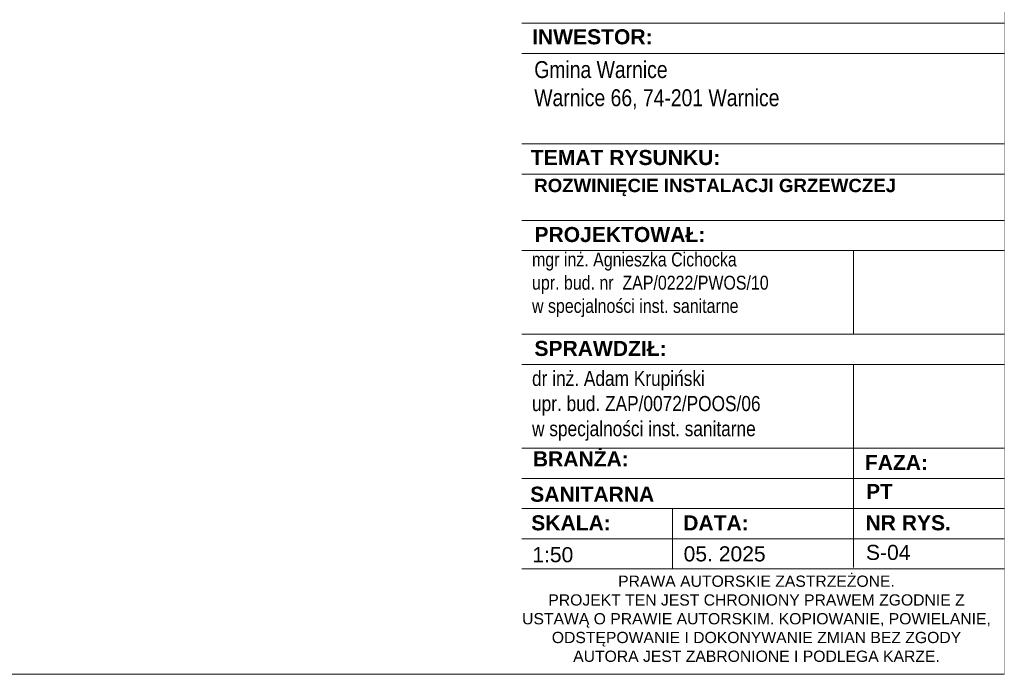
# Model space of a CAD drawing. Header units: millimetres. Extents: x 8949 to 48457, y -1077 to 15217.
# Tile 49 of 63: x 33998 to 34655, y 8600 to 9036. Entities that reach past the tile are written whole.
import ezdxf

# ---------------------------------------------------------------- set-up
doc = ezdxf.new("R2010")
doc.units = ezdxf.units.MM
doc.layers.add('0A_TABELKA', color=7, linetype='Continuous', lineweight=0)
doc.layers.add('0Z_OPISY', color=7, linetype='Continuous', lineweight=9)
doc.styles.add('Arial', font='arial.ttf')

msp = doc.modelspace()

# ---------------------------------------------------------------- linework, layer by layer
at = {"layer": '0Z_OPISY'}
msp.add_lwpolyline([(26145.77, 10049.02), (34654.92, 10049.02), (34654.92, 8599.81), (26145.77, 8599.81)], close=True, dxfattribs=at)

# ---------------------------------------------------------------- next in the draw order: wipeouts: each hides what was drawn before it
msp.add_wipeout([(34333.17, 8599.81), (34333.17, 9248.2), (34654.92, 9248.2), (34654.92, 8599.81)]).dxf.layer = '0A_TABELKA'

# ---------------------------------------------------------------- next in the draw order: linework, layer by layer
at = {"layer": '0A_TABELKA'}
for p, q in [((34333.17, 9033.81), (34654.92, 9033.81)), ((34333.17, 9013.7), (34654.92, 9013.7)), ((34333.17, 8953.38), (34654.92, 8953.38)), ((34333.17, 8933.27), (34654.92, 8933.27)), ((34333.17, 8902.36), (34654.92, 8902.36)), ((34333.17, 8882.25), (34654.92, 8882.25)), ((34333.17, 8826.43), (34654.92, 8826.43)), ((34333.17, 8806.32), (34654.92, 8806.32)), ((34554.38, 8806.32), (34554.38, 8671.08)), ((34554.38, 8806.32), (34554.38, 8671.08)), ((34333.17, 8750.5), (34654.92, 8750.5)), ((34333.17, 8750.5), (34654.92, 8750.5)), ((34333.17, 8730.39), (34654.92, 8730.39)), ((34333.17, 8710.28), (34654.92, 8710.28)), ((34433.72, 8710.28), (34433.72, 8670.06)), ((34333.17, 8690.17), (34654.92, 8690.17)), ((34333.17, 8670.06), (34654.92, 8670.06)), ((34654.92, 8599.81), (34333.17, 8599.81))]:
    msp.add_line(p, q, dxfattribs=at)
msp.add_lwpolyline([(34554.38, 8882.25), (34554.38, 8826.43)], dxfattribs=at)

# ---------------------------------------------------------------- next in the draw order: texts
at = {"layer": '0A_TABELKA', "style": 'Arial'}
for s, insert, char_height, width, attachment_point in [('{\\W1;\\fArial|b1|i0|c238|p34;INWESTOR: }', (34340.03, 9029.75), 10.0547, 29.0235, 1), ('\\A1;{\\fArial Narrow|b0|i0|c238|p34;\\H1.03419x;Gmina Warnice \\PWarnice 66, 74-201 Warnice}', (34341.48, 9008.5), 10.89, 454.5638, 1), ('{\\W1;\\fArial|b1|i0|c238|p34;TEMAT RYSUNKU:\\fArial Narrow|b1|i0|c238|p34;  }', (34339.2, 8949.29), 10.0547, 380.2601, 1), ('{\\fArial|b1|i0|c238|p34;ROZWINIĘCIE INSTALACJI GRZEWCZEJ}', (34341.45, 8930.08), 8.91, 460.3901, 1), ('{\\fArial|b1|i0|c238|p34;\\W1;PROJEKTOWAŁ:}', (34341.6, 8897.97), 10.0547, 28.8912, 1), ('{\\fArial Narrow|b0|i0|c238|p34;\\H0.92308x;mgr inż. Agnieszka Cichocka\\Pupr. bud. nr  ZAP/0222/PWOS/10 \\Pw specjalności inst. sanitarne}', (34339.99, 8880.94), 10.0547, 467.0676, 1), ('{\\fArial|b1|i0|c238|p34;SPRAWDZIŁ:}', (34341.6, 8822.04), 10.0547, 28.8912, 1), ('{\\fArial Narrow|b0|i0|c238|p34;dr inż. Adam Krupiński\\Pupr. bud. ZAP/0072/POOS/06 \\Pw specjalności inst. sanitarne}', (34339.99, 8802.07), 10.0547, 467.0676, 1), ('{\\fArial|b1|i0|c238|p34;\\H1.102x;\\W1;BRANŻA:\\P\\fArial|b0|i0|c238|p34;\\H0.90744x;\\W0.8;\\P         }', (34340.55, 8748.43), 9.1216, 26.0508, 1), ('{\\fArial|b1|i0|c238|p34;\\H1.102x;\\W1;FAZA:\\P\\fArial|b0|i0|c238|p34;\\H0.90744x;\\W0.8;\\P\\pxi1.9692; }', (34561.93, 8746.05), 9.1216, 14.3812, 1), ('{\\fArial|b1|i0|c238|p34;PT}', (34562.83, 8726.66), 9.9, 29.0235, 1), ('{\\fArial|b1|i0|c238|p34;SANITARNA}', (34338.78, 8724.87), 10.0547, 29.0235, 1), ('{\\fArial|b1|i0|c238|p34;\\W1;SKALA:}', (34339.47, 8705.81), 10.0547, 10.2029, 1), ('{\\fArial|b1|i0|c238|p34;\\W1;DATA:}', (34440.81, 8705.74), 10.0547, 10.2029, 1), ('{\\fArial|b1|i0|c238|p34;\\H1.102x;\\W1;NR RYS.\\P\\fArial|b0|i0|c238|p34;\\H0.90744x;\\W0.8; \\P   }', (34562.36, 8705.83), 9.1216, 118.9575, 1), ('{\\W1;\\fArial|b0|i0|c161|p34;1:5\\fArial|b0|i0|c238|p34;0}', (34340.17, 8684.56), 10.0547, 29.0235, 1), ('05. 2025', (34441.09, 8685.11), 10.055, 134.321, 1), ('S-04', (34562.68, 8686.09), 10.055, 29.0235, 1), ('{\\W1;PRAWA AUTORSKIE ZASTRZEŻONE.\\PPROJEKT TEN JEST CHRONIONY PRAWEM ZGODNIE Z USTAWĄ O PRAWIE AUTORSKIM. KOPIOWANIE, POWIELANIE, ODSTĘPOWANIE I DOKONYWANIE ZMIAN BEZ ZGODY AUTORA JEST ZABRONIONE I PODLEGA KARZE.}', (34489.67, 8636.8), 7.5, 313.6295, 5)]:
    msp.add_mtext(s, dxfattribs=dict(at, insert=insert, char_height=char_height, width=width, attachment_point=attachment_point))

doc.saveas('drawing.dxf')
